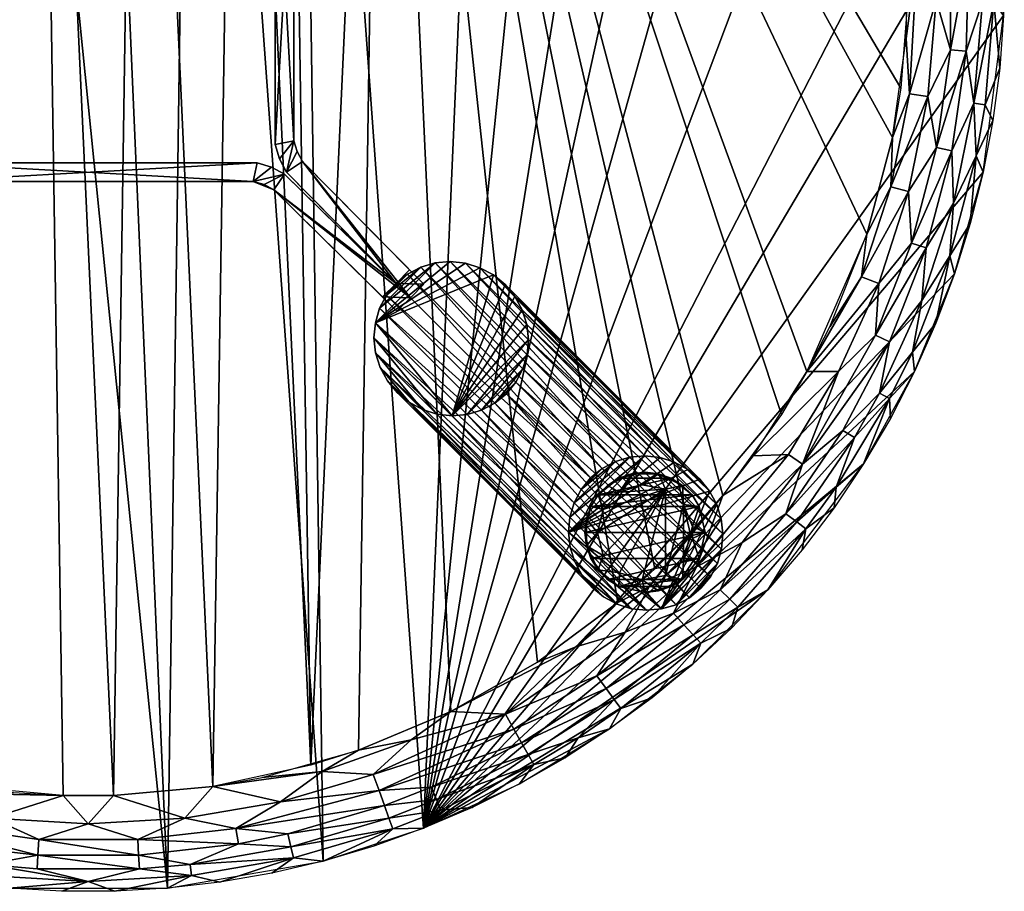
# Model space of a CAD drawing. Header units: inches. Extents: x -12 to 12, y -12 to 12.
# Tile 3 of 4: x -0.9 to 12, y -12 to -0.6. Entities that reach past the tile are written whole.
import ezdxf

# ---------------------------------------------------------------- set-up
doc = ezdxf.new("R2010")
doc.units = ezdxf.units.IN
for name, color, linetype in [('AFUTL-3-EDPL', 19, 'Continuous'), ('AFUTL-3-GDPL', 19, 'Continuous'), ('AFUTL-3-HWPT', 4, 'Continuous'), ('AFUTL-3-LGWD', 15, 'Continuous'), ('AFUTL-3-TPWD', 15, 'Continuous')]:
    doc.layers.add(name, color=color, linetype=linetype)

msp = doc.modelspace()

# ---------------------------------------------------------------- meshes
at = {"layer": 'AFUTL-3-EDPL'}
mesh = msp.add_polyface(dxfattribs=at)
corners = [(11.334, -2.979, 17.482), (10.975, -3.566, 17.297), (11.31, -2.292, 17.297), (11.599, -1.668, 17.482), (10.353, -4.031, 17.018), (10.127, -3.943, 16.931), (10.745, -2.824, 17.018), (10.511, -2.763, 16.931), (10.757, -1.547, 16.931), (10.863, 0.31, 16.931), (11.105, -0.317, 17.018), (11.498, -0.988, 17.297), (11.714, -0.335, 17.482), (11.347, -3.905, 17.973), (11.286, -3.667, 17.692), (11.553, -3.245, 17.973), (10.997, -1.581, 17.018), (11.939, -1.208, 17.973), (11.862, -0.339, 17.692), (11.989, -0.519, 17.973), (11.63, -2.357, 17.692), (11.746, -1.689, 17.692), (11.535, 0.33, 17.297), (10.781, -3.503, 17.141), (11.721, -2.574, 17.973), (11.85, -1.894, 17.973), (11.11, -2.251, 17.141), (11.294, -0.97, 17.141), (10.92, -4.252, 17.482), (11.294, 0.97, 17.141), (11.714, 0.335, 17.482), (10.715, -0.819, 16.902), (10.536, -2.117, 16.902), (11.862, 0.339, 17.692), (11.999, 0.173, 17.973), (10.311, -4.709, 17.141), (9.712, -4.599, 16.902), (10.2, -3.383, 16.902), (11.103, -4.552, 17.973), (10.735, 0.491, 16.902)]
mesh.append_faces([[corners[k] for k in face] for face in [(13, 14, 15), (17, 18, 19), (24, 20, 25), (12, 22, 30), (18, 12, 33), (20, 3, 21), (19, 18, 34), (25, 21, 17), (15, 20, 24), (38, 14, 13)]], dxfattribs={"vtx0": -1, "vtx1": -1})
mesh.append_faces([[corners[k] for k in face] for face in [(0, 1, 2), (0, 2, 3), (4, 5, 6), (5, 7, 6), (8, 9, 10), (3, 11, 12), (8, 10, 16), (3, 2, 11), (15, 14, 20), (17, 21, 18), (12, 11, 22), (4, 6, 23), (7, 8, 16), (23, 6, 26), (26, 16, 27), (28, 1, 0), (10, 27, 16), (18, 3, 12), (8, 31, 9), (7, 32, 8), (20, 0, 3), (21, 3, 18), (14, 0, 20), (14, 28, 0), (22, 27, 29), (11, 27, 22), (11, 26, 27), (2, 23, 26), (2, 26, 11), (1, 23, 2), (1, 35, 23), (6, 7, 16), (6, 16, 26), (5, 37, 7)]], dxfattribs={"vtx0": -1, "vtx1": -1, "vtx2": -1})
mesh.append_faces([[corners[k] for k in face] for face in [(8, 32, 31), (34, 18, 33), (25, 20, 21), (9, 31, 39)]], dxfattribs={"vtx0": -1, "vtx2": -1})
mesh.append_faces([[corners[k] for k in face] for face in [(36, 37, 5)]], dxfattribs={"vtx1": -1})
mesh.append_faces([[corners[k] for k in face] for face in [(10, 29, 27), (37, 32, 7)]], dxfattribs={"vtx1": -1, "vtx2": -1})
mesh = msp.add_polyface(dxfattribs=at)
corners = [(10.364, -5.469, 17.482), (10.497, -4.794, 17.297), (10.92, -4.252, 17.482), (9.171, -6.271, 17.018), (8.713, -6.29, 16.902), (9.826, -5.185, 17.018), (9.795, -6.698, 17.692), (10.035, -6.051, 17.482), (10.495, -5.538, 17.692), (9.397, -7.246, 17.692), (8.404, -8.167, 17.482), (9.28, -7.156, 17.482), (8.276, -8.043, 17.297), (8.567, -7.423, 17.141), (9.139, -7.047, 17.297), (6.935, -8.209, 16.902), (7.883, -7.304, 16.902), (7.348, -8.007, 16.931), (7.967, -7.743, 17.018), (8.313, -6.809, 16.902), (10.794, -4.93, 17.692), (9.414, -5.183, 16.902), (9.882, -5.959, 17.297), (9.357, -6.398, 17.141), (11.103, -4.552, 17.973), (11.286, -3.667, 17.692), (10.154, -6.395, 17.973), (10.975, -3.566, 17.297), (10.822, -5.184, 17.973), (10.506, -5.799, 17.973), (9.351, -7.52, 17.973), (9.769, -6.969, 17.973), (8.902, -8.047, 17.973), (8.51, -8.27, 17.692), (10.311, -4.709, 17.141), (10.353, -4.031, 17.018), (10.781, -3.503, 17.141), (7.665, -8.351, 17.141), (10.127, -3.943, 16.931), (9.712, -4.599, 16.902)]
mesh.append_faces([[corners[k] for k in face] for face in [(17, 16, 19)]])
mesh.append_faces([[corners[k] for k in face] for face in [(3, 4, 5), (18, 19, 3), (10, 12, 11), (28, 20, 24), (26, 8, 29), (30, 9, 31), (13, 18, 23), (5, 21, 35), (9, 11, 6), (8, 0, 20), (7, 22, 0), (29, 8, 28), (31, 6, 26), (32, 9, 30)]], dxfattribs={"vtx0": -1, "vtx1": -1})
mesh.append_faces([[corners[k] for k in face] for face in [(0, 1, 2), (6, 7, 8), (12, 13, 14), (20, 0, 2), (6, 11, 7), (24, 20, 25), (26, 6, 8), (2, 1, 27), (32, 33, 9), (23, 5, 34), (34, 35, 36), (20, 2, 25), (7, 14, 22), (11, 12, 14), (11, 14, 7), (37, 18, 13), (1, 23, 34), (1, 34, 27), (21, 38, 35), (33, 10, 9)]], dxfattribs={"vtx0": -1, "vtx1": -1, "vtx2": -1})
mesh.append_faces([[corners[k] for k in face] for face in [(9, 10, 11), (14, 23, 22), (14, 13, 23), (0, 22, 1), (31, 9, 6), (28, 8, 20), (8, 7, 0)]], dxfattribs={"vtx0": -1, "vtx2": -1})
mesh.append_faces([[corners[k] for k in face] for face in [(22, 23, 1)]], dxfattribs={"vtx1": -1})
mesh.append_faces([[corners[k] for k in face] for face in [(4, 21, 5), (19, 4, 3), (17, 19, 18), (18, 3, 23), (3, 5, 23), (5, 35, 34)]], dxfattribs={"vtx1": -1, "vtx2": -1})
mesh.append_faces([[corners[k] for k in face] for face in [(15, 16, 17), (21, 39, 38)]], dxfattribs={"vtx2": -1})
mesh = msp.add_polyface(dxfattribs=at)
corners = [(8.424, -8.546, 17.973), (8.51, -8.27, 17.692), (8.902, -8.047, 17.973), (6.888, -9.48, 17.482), (6.783, -9.336, 17.297), (7.924, -8.634, 17.482), (6.663, -9.171, 17.141), (7.033, -8.6, 17.018), (7.665, -8.351, 17.141), (5.835, -10.333, 17.692), (5.762, -10.204, 17.482), (6.416, -9.983, 17.692), (5.463, -9.674, 17.018), (6.388, -8.792, 16.931), (4.562, -10.794, 17.482), (4.492, -10.63, 17.297), (4.747, -9.641, 16.902), (6.248, -10.245, 17.973), (6.828, -9.868, 17.973), (7.385, -9.458, 17.973), (6.975, -9.6, 17.692), (8.024, -8.743, 17.692), (5.675, -10.049, 17.297), (3.809, -10.676, 17.141), (5.574, -9.87, 17.141), (7.803, -8.502, 17.297), (7.918, -9.017, 17.973), (7.967, -7.743, 17.018), (5.028, -10.896, 17.973), (4.619, -10.93, 17.692), (5.647, -10.588, 17.973), (8.404, -8.167, 17.482), (4.23, -10.01, 16.931), (6.935, -8.209, 16.902), (7.348, -8.007, 16.931), (8.276, -8.043, 17.297), (8.567, -7.423, 17.141), (3.733, -10.464, 17.018), (4.392, -11.167, 17.973), (5.885, -8.992, 16.902)]
mesh.append_faces([[corners[k] for k in face] for face in [(0, 1, 2), (3, 4, 5), (9, 10, 11), (14, 15, 10), (17, 11, 18), (19, 21, 26), (22, 24, 4), (15, 23, 22), (28, 9, 30), (5, 25, 31), (21, 5, 1), (4, 6, 25), (24, 12, 6), (26, 21, 0), (18, 20, 19), (30, 9, 17), (25, 8, 35), (38, 29, 28), (11, 3, 20)]], dxfattribs={"vtx0": -1, "vtx1": -1})
mesh.append_faces([[corners[k] for k in face] for face in [(6, 7, 8), (12, 13, 7), (16, 13, 12), (19, 20, 21), (12, 7, 6), (7, 27, 8), (28, 29, 9), (12, 32, 16), (13, 33, 34), (20, 3, 21), (11, 10, 3), (25, 6, 8), (35, 8, 36), (10, 22, 3), (24, 37, 12), (7, 34, 27), (13, 34, 7), (29, 14, 9)]], dxfattribs={"vtx0": -1, "vtx1": -1, "vtx2": -1})
mesh.append_faces([[corners[k] for k in face] for face in [(9, 14, 10), (22, 23, 24), (5, 4, 25), (17, 9, 11), (3, 22, 4), (0, 21, 1), (21, 3, 5), (10, 15, 22), (4, 24, 6), (1, 5, 31), (31, 25, 35), (18, 11, 20)]], dxfattribs={"vtx0": -1, "vtx2": -1})
mesh.append_faces([[corners[k] for k in face] for face in [(39, 33, 13)]], dxfattribs={"vtx1": -1})
mesh.append_faces([[corners[k] for k in face] for face in [(16, 39, 13)]], dxfattribs={"vtx2": -1})
mesh = msp.add_polyface(dxfattribs=at)
corners = [(-0.647, -11.317, 17.141), (-1.266, -11.037, 17.018), (0, -11.11, 17.018), (-2.567, -11.041, 17.141), (-4.325, -10.233, 17.018), (-2.516, -10.821, 17.018), (-4.562, -10.794, 17.482), (-2.688, -11.558, 17.692), (-3.988, -11.176, 17.692), (-1.353, -11.789, 17.692), (-1.036, -11.955, 17.973), (-1.723, -11.876, 17.973), (-0.328, -10.741, 16.902), (-4.492, -10.63, 17.297), (-4.413, -10.441, 17.141), (-2.614, -11.24, 17.297), (-2.405, -11.757, 17.973), (0.669, -11.699, 17.482), (0, -11.866, 17.692), (-0.669, -11.699, 17.482), (-1.853, -10.708, 16.931), (-2.277, -10.502, 16.902), (-0.982, -10.701, 16.902), (-3.062, -10.427, 16.931), (-3.741, -11.402, 17.973), (-1.336, -11.642, 17.482), (-2.654, -11.414, 17.482), (-0.659, -11.521, 17.297), (-1.968, -11.371, 17.297), (-3.078, -11.599, 17.973), (0.328, -10.741, 16.902), (-4.8, -9.75, 16.931), (0.647, -11.317, 17.141), (-0.346, -11.995, 17.973), (0.346, -11.995, 17.973), (-4.392, -11.167, 17.973), (0.659, -11.521, 17.297), (-3.538, -10.147, 16.902), (-4.619, -10.93, 17.692), (-4.747, -9.641, 16.902)]
mesh.append_faces([[corners[k] for k in face] for face in [(6, 7, 8), (20, 22, 12)]])
mesh.append_faces([[corners[k] for k in face] for face in [(20, 21, 22), (27, 25, 28), (26, 7, 6)]], dxfattribs={"vtx0": -1})
mesh.append_faces([[corners[k] for k in face] for face in [(1, 12, 2), (13, 14, 15), (7, 24, 8), (15, 26, 13), (28, 3, 27), (33, 18, 34), (25, 9, 26), (27, 0, 36), (14, 4, 3), (15, 3, 28), (8, 35, 38)]], dxfattribs={"vtx0": -1, "vtx1": -1})
mesh.append_faces([[corners[k] for k in face] for face in [(3, 4, 5), (9, 16, 7), (3, 1, 0), (4, 23, 5), (27, 17, 19), (4, 31, 23), (0, 2, 32), (18, 10, 9), (23, 21, 20), (25, 18, 9), (26, 9, 7), (3, 5, 1), (27, 3, 0), (5, 20, 1), (5, 23, 20), (31, 37, 23)]], dxfattribs={"vtx0": -1, "vtx1": -1, "vtx2": -1})
mesh.append_faces([[corners[k] for k in face] for face in [(0, 1, 2), (9, 10, 11), (17, 18, 19), (15, 25, 26), (7, 16, 29), (2, 12, 30), (15, 14, 3), (8, 24, 35), (1, 20, 12), (13, 26, 6), (27, 19, 25), (23, 37, 21), (18, 33, 10), (9, 11, 16), (7, 29, 24), (31, 39, 37)]], dxfattribs={"vtx0": -1, "vtx2": -1})
mesh.append_faces([[corners[k] for k in face] for face in [(19, 18, 25), (28, 25, 15)]], dxfattribs={"vtx1": -1})
mesh.append_faces([[corners[k] for k in face] for face in [(6, 8, 38)]], dxfattribs={"vtx2": -1})
mesh = msp.add_polyface(dxfattribs=at)
corners = [(0.659, -11.521, 17.297), (0.669, -11.699, 17.482), (-0.659, -11.521, 17.297), (2.654, -11.414, 17.482), (2.614, -11.24, 17.297), (3.938, -11.037, 17.482), (3.878, -10.869, 17.297), (3.733, -10.464, 17.018), (3.062, -10.427, 16.931), (4.23, -10.01, 16.931), (1.336, -11.642, 17.482), (1.968, -11.371, 17.297), (2.516, -10.821, 17.018), (5.463, -9.674, 17.018), (3.741, -11.402, 17.973), (3.988, -11.176, 17.692), (4.392, -11.167, 17.973), (1.036, -11.955, 17.973), (1.353, -11.789, 17.692), (1.723, -11.876, 17.973), (1.266, -11.037, 17.018), (0.328, -10.741, 16.902), (1.632, -10.621, 16.902), (3.078, -11.599, 17.973), (2.688, -11.558, 17.692), (0.346, -11.995, 17.973), (0, -11.866, 17.692), (2.405, -11.757, 17.973), (0.647, -11.317, 17.141), (1.933, -11.17, 17.141), (3.809, -10.676, 17.141), (4.619, -10.93, 17.692), (4.562, -10.794, 17.482), (5.574, -9.87, 17.141), (-0.647, -11.317, 17.141), (0, -11.11, 17.018), (2.277, -10.502, 16.902), (3.538, -10.147, 16.902), (4.747, -9.641, 16.902), (4.492, -10.63, 17.297)]
mesh.append_faces([[corners[k] for k in face] for face in [(0, 1, 2), (3, 4, 5), (14, 15, 16), (17, 18, 19), (20, 22, 12), (27, 24, 23), (4, 29, 6), (5, 6, 32), (30, 7, 33), (15, 5, 31), (35, 21, 20), (1, 0, 10), (6, 30, 39), (11, 29, 4), (23, 15, 14), (19, 24, 27), (25, 18, 17)]], dxfattribs={"vtx0": -1, "vtx1": -1})
mesh.append_faces([[corners[k] for k in face] for face in [(7, 8, 9), (10, 11, 3), (12, 8, 7), (7, 9, 13), (10, 0, 11), (23, 24, 15), (19, 18, 24), (25, 26, 18), (28, 20, 29), (6, 29, 30), (11, 28, 29), (26, 1, 18), (18, 10, 24), (30, 12, 7), (24, 3, 15), (24, 10, 3), (0, 34, 28), (0, 28, 11), (29, 12, 30), (12, 22, 8), (8, 37, 9)]], dxfattribs={"vtx0": -1, "vtx1": -1, "vtx2": -1})
mesh.append_faces([[corners[k] for k in face] for face in [(5, 4, 6), (20, 21, 22), (16, 15, 31), (15, 3, 5), (29, 20, 12), (28, 35, 20), (18, 1, 10), (31, 5, 32), (9, 37, 38), (32, 6, 39), (3, 11, 4)]], dxfattribs={"vtx0": -1, "vtx2": -1})
mesh.append_faces([[corners[k] for k in face] for face in [(22, 36, 8), (8, 36, 37)]], dxfattribs={"vtx2": -1})
at = {"layer": 'AFUTL-3-GDPL'}
mesh = msp.add_polyface(dxfattribs=at)
corners = [(6.505, -7.293), (7.559, -7.858, 0.531), (7.559, -6.727, 0.531), (7.634, -8.002), (6.951, -6.583), (7.634, -6.583), (6.802, -7.908), (7.913, -7.371, 0.531), (6.668, -7.293, 0.531), (8.002, -7.634), (8.002, -6.951), (6.958, -7.82, 0.531), (6.958, -6.765, 0.531), (8.08, -7.293, 0.177), (6.677, -6.802), (6.525, -7.117, 0.177), (7.468, -8.06, 0.177), (7.468, -6.525, 0.177), (7.784, -7.908, 0.177), (6.951, -8.002, 0.177), (6.525, -7.468, 0.177), (7.293, -8.08), (8.002, -7.634, 0.177), (6.677, -7.784, 0.177), (8.002, -6.951, 0.177), (7.784, -6.677, 0.177), (6.802, -6.677, 0.177), (7.117, -6.525, 0.177), (7.798, -7.66, 0.531), (7.798, -6.925, 0.531), (6.745, -7.594, 0.531), (8.08, -7.293), (6.583, -7.634), (7.293, -6.505), (6.745, -6.991, 0.531), (7.253, -7.916, 0.531), (7.253, -6.669, 0.531), (7.913, -7.214, 0.531), (7.293, -8.08, 0.177), (6.583, -6.951, 0.177), (6.583, -6.951), (7.908, -6.802), (7.784, -7.908), (6.951, -8.002), (7.908, -6.802, 0.177), (6.677, -6.802, 0.177)]
mesh.append_faces([[corners[k] for k in face] for face in [(23, 11, 30), (27, 36, 17), (24, 29, 37), (22, 28, 18), (39, 34, 45), (23, 30, 20), (18, 1, 16), (27, 12, 36), (22, 7, 28), (24, 37, 13), (26, 12, 27), (15, 40, 0), (8, 15, 20), (16, 3, 18), (17, 33, 27), (25, 41, 5), (19, 11, 23), (20, 32, 23), (15, 0, 20), (16, 21, 3), (13, 7, 22), (23, 6, 19), (23, 32, 6), (44, 41, 25), (17, 2, 25), (25, 5, 17), (26, 4, 14), (27, 4, 26), (27, 33, 4), (18, 28, 1), (20, 30, 8), (20, 0, 32), (17, 5, 33), (17, 36, 2), (13, 37, 7), (38, 21, 16), (39, 40, 15), (18, 3, 42), (19, 6, 43), (44, 29, 24), (26, 14, 45)]])
mesh.append_faces([[corners[k] for k in face] for face in [(25, 29, 44), (19, 35, 11), (19, 21, 38), (18, 9, 22), (43, 3, 21), (22, 31, 13), (13, 10, 24), (5, 4, 33), (34, 15, 8), (37, 28, 7), (16, 35, 38), (15, 34, 39), (39, 14, 40), (44, 10, 41), (45, 12, 26)]], dxfattribs={"vtx0": -1})
mesh.append_faces([[corners[k] for k in face] for face in [(32, 9, 6), (29, 28, 37), (41, 14, 5), (2, 1, 29), (0, 31, 32), (10, 40, 41), (6, 42, 43)]], dxfattribs={"vtx0": -1, "vtx1": -1})
mesh.append_faces([[corners[k] for k in face] for face in [(0, 10, 31), (10, 0, 40), (6, 9, 42), (5, 14, 4), (29, 1, 28), (2, 8, 30), (32, 31, 9), (2, 35, 1), (41, 40, 14), (43, 42, 3)]], dxfattribs={"vtx0": -1, "vtx2": -1})
mesh.append_faces([[corners[k] for k in face] for face in [(38, 35, 19), (45, 14, 39), (36, 12, 2), (24, 10, 44)]], dxfattribs={"vtx1": -1})
mesh.append_faces([[corners[k] for k in face] for face in [(30, 11, 2), (11, 35, 2), (12, 34, 2), (34, 8, 2)]], dxfattribs={"vtx1": -1, "vtx2": -1})
mesh.append_faces([[corners[k] for k in face] for face in [(13, 31, 10), (45, 34, 12), (18, 42, 9), (19, 43, 21), (25, 2, 29), (22, 9, 31), (16, 1, 35)]], dxfattribs={"vtx2": -1})
at = {"layer": 'AFUTL-3-HWPT'}
mesh = msp.add_polyface(dxfattribs=at)
corners = [(4.031, 4.031, 16.902), (2.598, -2.571, 16.902), (2.598, 2.571, 15.652), (2.598, -2.571, 15.652), (4.207, -3.854, 16.902), (2.449, 2.21, 16.902), (4.219, 4.219, 15.652), (4.395, -4.042, 15.652), (2.806, -2.432, 15.652), (2.694, 2.161, 15.652), (2.694, -2.161, 16.902), (2.694, 2.161, 16.902), (4.207, 3.854, 16.902), (4.031, -4.031, 16.902), (2.449, -2.21, 15.652), (2.598, 2.571, 16.902), (2.449, 2.21, 15.652), (2.449, -2.21, 16.902), (4.219, -4.219, 15.652), (4.395, 4.042, 15.652), (2.806, 2.432, 15.652), (2.694, -2.161, 15.652), (2.806, -2.432, 16.902), (2.806, 2.432, 16.902), (2.505, -2.398, 15.652), (2.505, -2.398, 16.902), (2.505, 2.398, 15.652), (2.505, 2.398, 16.902), (2.736, -2.302, 15.652), (2.736, -2.302, 16.902), (2.736, 2.302, 15.652)]
mesh.append_faces([[corners[k] for k in face] for face in [(10, 9, 11), (5, 14, 17), (3, 13, 1), (4, 8, 22), (0, 2, 15), (20, 12, 23), (0, 23, 12), (22, 13, 4), (13, 7, 4), (25, 14, 24), (27, 2, 26), (18, 8, 7), (20, 6, 19), (6, 12, 19), (23, 30, 20), (22, 28, 29), (1, 24, 3), (5, 26, 16), (29, 21, 10)]], dxfattribs={"vtx0": -1})
mesh.append_faces([[corners[k] for k in face] for face in [(3, 8, 18), (16, 9, 14), (11, 5, 10), (15, 23, 0), (14, 21, 24), (2, 9, 26), (29, 1, 22), (11, 30, 23), (24, 21, 3), (26, 9, 16), (10, 1, 29)]], dxfattribs={"vtx0": -1, "vtx1": -1})
mesh.append_faces([[corners[k] for k in face] for face in [(14, 9, 21), (20, 2, 6), (10, 5, 17), (22, 1, 13), (11, 27, 5), (3, 21, 28), (15, 11, 23), (10, 17, 25), (11, 15, 27), (3, 28, 8), (2, 30, 9)]], dxfattribs={"vtx0": -1, "vtx2": -1})
mesh.append_faces([[corners[k] for k in face] for face in [(16, 14, 5), (21, 9, 10), (6, 2, 0), (19, 12, 20), (18, 13, 3), (7, 8, 4), (0, 12, 6), (27, 26, 5), (25, 24, 1), (18, 7, 13), (17, 14, 25), (15, 2, 27)]], dxfattribs={"vtx1": -1})
mesh.append_faces([[corners[k] for k in face] for face in [(25, 1, 10), (20, 30, 2)]], dxfattribs={"vtx1": -1, "vtx2": -1})
mesh.append_faces([[corners[k] for k in face] for face in [(29, 28, 21), (22, 8, 28), (11, 9, 30)]], dxfattribs={"vtx2": -1})
mesh = msp.add_polyface(dxfattribs=at)
corners = [(4.031, -4.031, 16.902), (-2.571, -2.598, 16.902), (2.571, -2.598, 15.652), (-2.571, -2.598, 15.652), (-3.854, -4.207, 16.902), (2.21, -2.449, 16.902), (4.219, -4.219, 15.652), (-4.042, -4.395, 15.652), (-2.432, -2.806, 15.652), (2.161, -2.694, 15.652), (-2.161, -2.694, 16.902), (2.161, -2.694, 16.902), (3.854, -4.207, 16.902), (-4.031, -4.031, 16.902), (-2.21, -2.449, 15.652), (2.571, -2.598, 16.902), (2.21, -2.449, 15.652), (-2.21, -2.449, 16.902), (-4.219, -4.219, 15.652), (4.042, -4.395, 15.652), (2.432, -2.806, 15.652), (-2.161, -2.694, 15.652), (-2.432, -2.806, 16.902), (2.432, -2.806, 16.902), (-2.398, -2.505, 15.652), (-2.398, -2.505, 16.902), (2.398, -2.505, 15.652), (2.398, -2.505, 16.902), (-2.302, -2.736, 15.652), (-2.302, -2.736, 16.902), (2.302, -2.736, 15.652)]
mesh.append_faces([[corners[k] for k in face] for face in [(10, 9, 11), (5, 14, 17), (3, 13, 1), (4, 8, 22), (0, 2, 15), (20, 12, 23), (0, 23, 12), (22, 13, 4), (13, 7, 4), (25, 14, 24), (27, 2, 26), (18, 8, 7), (20, 6, 19), (6, 12, 19), (23, 30, 20), (22, 28, 29), (1, 24, 3), (5, 26, 16), (29, 21, 10)]], dxfattribs={"vtx0": -1})
mesh.append_faces([[corners[k] for k in face] for face in [(3, 8, 18), (16, 9, 14), (11, 5, 10), (15, 23, 0), (14, 21, 24), (2, 9, 26), (29, 1, 22), (11, 30, 23), (24, 21, 3), (26, 9, 16), (10, 1, 29)]], dxfattribs={"vtx0": -1, "vtx1": -1})
mesh.append_faces([[corners[k] for k in face] for face in [(14, 9, 21), (20, 2, 6), (10, 5, 17), (22, 1, 13), (11, 27, 5), (3, 21, 28), (15, 11, 23), (10, 17, 25), (11, 15, 27), (3, 28, 8), (2, 30, 9)]], dxfattribs={"vtx0": -1, "vtx2": -1})
mesh.append_faces([[corners[k] for k in face] for face in [(16, 14, 5), (21, 9, 10), (6, 2, 0), (19, 12, 20), (18, 13, 3), (7, 8, 4), (0, 12, 6), (27, 26, 5), (25, 24, 1), (18, 7, 13), (17, 14, 25), (15, 2, 27)]], dxfattribs={"vtx1": -1})
mesh.append_faces([[corners[k] for k in face] for face in [(25, 1, 10), (20, 30, 2)]], dxfattribs={"vtx1": -1, "vtx2": -1})
mesh.append_faces([[corners[k] for k in face] for face in [(29, 28, 21), (22, 8, 28), (11, 9, 30)]], dxfattribs={"vtx2": -1})
at = {"layer": 'AFUTL-3-LGWD'}
mesh = msp.add_polyface(dxfattribs=at)
corners = [(4.046, -5.461, 16.902), (3.919, -5.306, 16.902), (3.824, -5.13, 16.902), (3.764, -4.94, 16.902), (3.742, -4.742, 16.902), (3.76, -4.545, 16.902), (3.815, -4.356, 16.902), (3.907, -4.183, 16.902), (4.031, -4.031, 16.902), (4.183, -3.907, 16.902), (4.356, -3.815, 16.902), (4.545, -3.76, 16.902), (4.742, -3.742, 16.902), (4.94, -3.764, 16.902), (5.13, -3.824, 16.902), (5.306, -3.919, 16.902), (5.461, -4.046, 16.902), (5.588, -4.201, 16.902), (5.683, -4.377, 16.902), (5.743, -4.567, 16.902), (5.765, -4.765, 16.902), (5.747, -4.962, 16.902), (5.692, -5.151, 16.902), (5.601, -5.325, 16.902), (5.476, -5.476, 16.902), (5.325, -5.601, 16.902), (5.151, -5.692, 16.902), (4.962, -5.747, 16.902), (4.765, -5.765, 16.902), (4.567, -5.743, 16.902), (4.377, -5.683, 16.902), (4.201, -5.588, 16.902), (6.595, -8.009, 0.03), (6.75, -8.137, 0.03), (6.926, -8.232, 0.03), (7.116, -8.292, 0.03), (7.313, -8.313, 0.03), (7.51, -8.296, 0.03), (7.7, -8.241, 0.03), (7.873, -8.149, 0.03), (8.025, -8.025, 0.03), (8.149, -7.873, 0.03), (8.241, -7.7, 0.03), (8.296, -7.51, 0.03), (8.313, -7.313, 0.03), (8.292, -7.116, 0.03), (8.232, -6.926, 0.03), (8.137, -6.75, 0.03), (8.009, -6.595, 0.03), (7.855, -6.468, 0.03), (7.679, -6.372, 0.03), (7.489, -6.313, 0.03), (7.291, -6.291, 0.03), (7.094, -6.308, 0.03), (6.905, -6.364, 0.03), (6.731, -6.455, 0.03), (6.579, -6.579, 0.03), (6.455, -6.731, 0.03), (6.364, -6.905, 0.03), (6.308, -7.094, 0.03), (6.291, -7.291, 0.03), (6.313, -7.489, 0.03), (6.372, -7.679, 0.03), (6.468, -7.855, 0.03)]
mesh.append_faces([[corners[k] for k in face] for face in [(0, 63, 32), (30, 33, 34), (28, 35, 36), (26, 37, 38), (24, 39, 40), (62, 1, 2), (60, 3, 4), (58, 5, 6), (56, 7, 8), (55, 10, 54), (53, 12, 52), (51, 14, 50), (49, 16, 48), (47, 18, 46), (45, 20, 44), (43, 22, 42), (23, 25, 24), (7, 9, 8), (55, 57, 56), (39, 41, 40)]], dxfattribs={"vtx0": -1})
mesh.append_faces([[corners[k] for k in face] for face in [(1, 63, 0), (31, 33, 30), (29, 35, 28), (27, 37, 26), (25, 39, 24), (63, 1, 62), (61, 3, 60), (59, 5, 58), (57, 7, 56), (56, 9, 55), (54, 11, 53), (52, 13, 51), (50, 15, 49), (48, 17, 47), (46, 19, 45), (44, 21, 43), (42, 23, 41), (1, 31, 2), (2, 30, 3), (3, 29, 4), (4, 28, 5), (27, 20, 28), (20, 27, 21), (21, 26, 22), (22, 25, 23), (5, 11, 6), (6, 10, 7), (33, 63, 34), (34, 62, 35), (35, 61, 36), (36, 60, 37), (59, 52, 60), (52, 59, 53), (53, 58, 54), (54, 57, 55), (37, 43, 38), (38, 42, 39)]], dxfattribs={"vtx0": -1, "vtx1": -1})
mesh.append_faces([[corners[k] for k in face] for face in [(5, 28, 15), (37, 60, 47)]], dxfattribs={"vtx0": -1, "vtx1": -1, "vtx2": -1})
mesh.append_faces([[corners[k] for k in face] for face in [(31, 32, 33), (29, 34, 35), (27, 36, 37), (25, 38, 39), (61, 2, 3), (59, 4, 5), (57, 6, 7), (55, 9, 10), (53, 11, 12), (51, 13, 14), (49, 15, 16), (47, 17, 18), (45, 19, 20), (43, 21, 22), (41, 23, 24), (2, 31, 30), (3, 30, 29), (4, 29, 28), (5, 15, 14), (28, 20, 19), (28, 19, 18), (21, 27, 26), (22, 26, 25), (28, 17, 16), (28, 16, 15), (5, 13, 12), (5, 12, 11), (6, 11, 10), (7, 10, 9), (34, 63, 62), (35, 62, 61), (36, 61, 60), (37, 47, 46), (60, 52, 51), (60, 51, 50), (53, 59, 58), (54, 58, 57), (60, 49, 48), (60, 48, 47), (37, 45, 44), (37, 44, 43), (38, 43, 42), (39, 42, 41)]], dxfattribs={"vtx0": -1, "vtx2": -1})
mesh.append_faces([[corners[k] for k in face] for face in [(0, 32, 31), (30, 34, 29), (28, 36, 27), (26, 38, 25), (62, 2, 61), (60, 4, 59), (58, 6, 57), (0, 31, 1), (32, 63, 33)]], dxfattribs={"vtx1": -1})
mesh.append_faces([[corners[k] for k in face] for face in [(18, 17, 28), (14, 13, 5), (50, 49, 60), (46, 45, 37)]], dxfattribs={"vtx1": -1, "vtx2": -1})
mesh.append_faces([[corners[k] for k in face] for face in [(24, 40, 41), (56, 8, 9), (54, 10, 11), (52, 12, 13), (50, 14, 15), (48, 16, 17), (46, 18, 19), (44, 20, 21), (42, 22, 23)]], dxfattribs={"vtx2": -1})
at = {"layer": 'AFUTL-3-TPWD'}
mesh = msp.add_polyface(dxfattribs=at)
corners = [(-11.999, 0.173, 17.973), (4.392, -11.167, 17.973), (2.742, 11.682, 17.973), (2.913, -10.344, 16.902), (3.846, 10.034, 16.902), (-10.745, -0.164, 16.902), (10.745, -0.164, 16.902), (-5.039, 9.492, 16.902), (-4.392, -11.167, 17.973), (10.822, -5.184, 17.973), (11.899, 1.552, 17.973), (8.901, 6.021, 16.902), (-2.913, -10.344, 16.902), (-8.901, 6.021, 16.902), (-9.414, -5.183, 16.902), (9.414, -5.183, 16.902), (-10.822, -5.184, 17.973), (-10.668, 5.494, 17.973), (-2.742, 11.682, 17.973), (10.668, 5.494, 17.973), (0.655, 10.726, 16.902), (-8.902, -8.047, 17.973), (8.902, -8.047, 17.973), (8.667, 8.3, 17.973), (-8.667, 8.3, 17.973), (1.036, -11.955, 17.973), (-7.883, -7.304, 16.902), (7.883, -7.304, 16.902), (0.328, -10.741, 16.902), (-2.596, 10.428, 16.902), (-5.34, 10.746, 17.973), (5.34, 10.746, 17.973), (11.721, -2.574, 17.973), (-11.721, -2.574, 17.973), (-6.828, -9.868, 17.973), (6.828, -9.868, 17.973), (-10.536, -2.117, 16.902), (10.536, -2.117, 16.902), (-9.848, 4.301, 16.902), (9.848, 4.301, 16.902), (10.595, 1.794, 16.902), (-10.595, 1.794, 16.902), (4.747, -9.641, 16.902), (-4.747, -9.641, 16.902), (-1.036, -11.955, 17.973), (11.989, -0.519, 17.973), (5.039, 9.492, 16.902), (2.596, 10.428, 16.902), (5.885, -8.992, 16.902), (-5.885, -8.992, 16.902), (-6.156, 8.808, 16.902), (6.156, 8.808, 16.902), (-10.2, -3.383, 16.902), (10.2, -3.383, 16.902), (-0.655, 10.726, 16.902), (-1.632, -10.621, 16.902), (-3.846, 10.034, 16.902), (6.935, -8.209, 16.902), (-6.935, -8.209, 16.902), (1.632, -10.621, 16.902), (-7.182, 7.993, 16.902), (7.182, 7.993, 16.902), (-11.899, 1.552, 17.973), (-3.078, -11.599, 17.973), (3.078, -11.599, 17.973), (11.347, -3.905, 17.973), (-11.347, -3.905, 17.973), (11.642, 2.911, 17.973), (-11.642, 2.911, 17.973), (-6.54, 10.061, 17.973), (6.54, 10.061, 17.973), (-9.564, 7.248, 17.973), (9.564, 7.248, 17.973), (1.38, 11.92, 17.973), (-1.38, 11.92, 17.973), (0, 12, 17.973), (-7.654, 9.242, 17.973), (7.654, 9.242, 17.973), (7.918, -9.017, 17.973), (-7.918, -9.017, 17.973), (-10.154, -6.395, 17.973), (10.154, -6.395, 17.973), (5.647, -10.588, 17.973), (-5.647, -10.588, 17.973), (-0.328, -10.741, 16.902), (3.538, -10.147, 16.902), (-3.538, -10.147, 16.902), (-9.08, -5.747, 16.902), (9.08, -5.747, 16.902), (-7.656, 7.541, 16.902), (7.656, 7.541, 16.902), (-10.092, 3.693, 16.902), (10.092, 3.693, 16.902), (-8.102, 7.06, 16.902), (8.102, 7.06, 16.902), (10.645, -1.47, 16.902), (-10.645, -1.47, 16.902), (8.313, -6.809, 16.902), (-8.313, -6.809, 16.902), (1.956, 10.567, 16.902), (-1.956, 10.567, 16.902), (10.466, 2.437, 16.902), (-10.466, 2.437, 16.902), (-7.423, -7.771, 16.902), (7.423, -7.771, 16.902), (9.567, 4.893, 16.902), (-9.567, 4.893, 16.902)]
mesh.append_faces([[corners[k] for k in face] for face in [(41, 96, 5), (51, 4, 46), (33, 62, 0), (35, 1, 82)]], dxfattribs={"vtx0": -1})
mesh.append_faces([[corners[k] for k in face] for face in [(83, 69, 34), (57, 4, 104), (54, 55, 100), (44, 74, 63), (77, 1, 23), (45, 1, 32), (101, 4, 92), (93, 98, 13), (15, 4, 53), (75, 25, 73), (19, 1, 67), (21, 71, 80), (81, 1, 22), (72, 1, 19), (97, 4, 88), (59, 99, 3), (56, 43, 7), (2, 1, 31), (32, 1, 65), (66, 68, 33), (79, 76, 21), (22, 1, 78), (91, 52, 102), (95, 4, 6), (13, 14, 106), (105, 4, 11), (6, 4, 40), (85, 4, 42), (25, 74, 44), (10, 1, 45), (11, 4, 94), (42, 4, 48), (7, 43, 50), (53, 4, 37), (20, 28, 54), (29, 12, 56), (48, 4, 57), (28, 20, 59), (50, 58, 60), (61, 4, 51), (63, 18, 8), (65, 1, 9), (16, 68, 66), (67, 1, 10), (31, 1, 70), (23, 1, 72), (73, 64, 2), (74, 25, 75), (70, 1, 77), (78, 1, 35), (34, 76, 79), (80, 17, 16), (9, 1, 81), (8, 30, 83), (3, 4, 85), (88, 4, 15), (60, 103, 89), (90, 4, 61), (38, 52, 91), (92, 4, 39), (89, 26, 93), (94, 4, 90), (37, 4, 95), (27, 4, 97), (100, 12, 29), (40, 4, 101), (102, 36, 41), (104, 4, 27), (39, 4, 105), (106, 14, 38)]], dxfattribs={"vtx0": -1, "vtx1": -1})
mesh.append_faces([[corners[k] for k in face] for face in [(60, 58, 103), (54, 84, 55), (38, 14, 52), (21, 76, 24), (16, 17, 68), (59, 20, 99), (80, 71, 17), (73, 25, 64), (13, 98, 87), (8, 18, 30), (56, 86, 43), (3, 47, 4), (50, 43, 49), (102, 52, 36), (100, 55, 12), (50, 49, 58), (2, 64, 1), (33, 68, 62), (83, 30, 69), (21, 24, 71), (63, 74, 18), (34, 69, 76), (54, 28, 84), (56, 12, 86), (13, 87, 14), (41, 36, 96), (93, 26, 98), (3, 99, 47), (89, 103, 26)]], dxfattribs={"vtx0": -1, "vtx2": -1})

doc.saveas('drawing.dxf')
